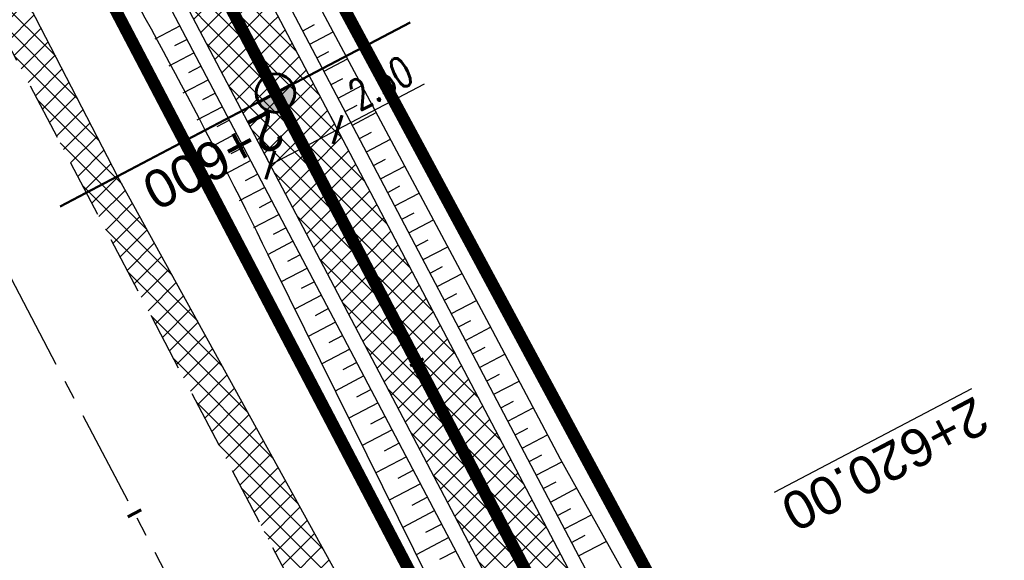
# Model space of a CAD drawing. Header units: metres. Extents: x 7529682 to 7533711, y 5721195 to 5727842.
# Tile 54 of 232: x 7530920 to 7530952, y 5725488 to 5725505. Entities that reach past the tile are written whole.
import ezdxf

# ---------------------------------------------------------------- set-up
doc = ezdxf.new("R2010")
doc.units = ezdxf.units.M
doc.header["$PDMODE"] = 1
doc.header["$PDSIZE"] = 0.3
for name, pattern in [('817-dzialki-09-05-04$0$HIDDEN', [0.375, 0.25, -0.125]), ('ACAD_ISO05W100', [33, 24, -3, 0, -3, 0, -3]), ('CENTER', [50.800000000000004, 31.75, -6.35, 6.35, -6.35]), ('CENTER2', [28.575000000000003, 19.05, -3.175, 3.175, -3.175]), ('HIDDEN', [9.524999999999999, 6.35, -3.175])]:
    doc.linetypes.add(name, pattern=pattern)
for name, color, linetype in [('C-DROGI-SYTUACJA', 7, 'Continuous'), ('C-DROGI-SYTUACJA-ETYKIETY', 7, 'Continuous'), ('D-hatch-pobocza', 131, 'Continuous'), ('D-pobocza', 60, 'Continuous'), ('D-rowy', 160, 'Continuous'), ('D-skarpa', 2, 'Continuous'), ('D-skarpa-kreskowanie', 2, 'Continuous'), ('D-wymiary', 1, 'Continuous')]:
    doc.layers.add(name, color=color, linetype=linetype)
for name, color, linetype, lineweight, true_color in [('D-hatch-ciag-pieszo-rowerowy', 7, 'Continuous', 13, 0xff9f80), ('D-LR-etap-III', 7, '817-dzialki-09-05-04$0$HIDDEN', 50, 0x00008f), ('D-przekroje-pop', 7, 'Continuous', 50, 0x000099)]:
    doc.layers.add(name, color=color, linetype=linetype, lineweight=lineweight, true_color=true_color)
for name, color, linetype, lineweight in [('D-krawędzie', 3, 'Continuous', 30), ('D-obrzeża', 2, 'Continuous', 30), ('D-oś', 10, 'CENTER', 30), ('D-pas-drogowy', 7, 'ACAD_ISO05W100', 50)]:
    doc.layers.add(name, color=color, linetype=linetype, lineweight=lineweight)
doc.layers.add('poprzeczki', color=7, linetype='Continuous', true_color=0x0000c7)
doc.styles.add('DIMTEXT', font='simplex.shx', dxfattribs={"width": 0.7})
doc.styles.get("Standard").update_dxf_attribs({"font": 'arial.ttf'})
doc.dimstyles.new('500', dxfattribs={"dimtxt": 1, "dimasz": 0.6999999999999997, "dimexe": 0.2, "dimexo": 0.5, "dimgap": 0.2, "dimtad": 1, "dimrnd": 0.005, "dimzin": 0, "dimdsep": 46, "dimtxsty": 'DIMTEXT', "dimblk": 'ARCHTICK', "dimcen": 0, "dimclrd": 256, "dimclre": 256, "dimclrt": 2, "dimadec": 5, "dimazin": 0, "dimtfac": 1, "dimtofl": 0, "dimtmove": 0, "dimatfit": 3, "dimfxl": 1, "dimtolj": 1, "dimtzin": 0, "dimlwd": -1, "dimlwe": -1, "dimarcsym": 0})
pattern_1 = [(45, (0, 0), (-0.3367596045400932, 0.3367596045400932), []), (135, (0, 0), (-0.3367596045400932, -0.3367596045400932), [])]

# ---------------------------------------------------------------- blocks, each defined once
blk = doc.blocks.new('AeccTickLine')
at = {"color": 0, "linetype": 'ByBlock', "lineweight": -2}
blk.add_line((0, 1), (-3.673819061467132e-16, -1), dxfattribs=at)
blk = doc.blocks.new('_ArchTick')
at = {"color": 0, "linetype": 'ByBlock', "const_width": 0.15}
blk.add_lwpolyline([(-0.5, -0.5), (0.5, 0.5)], dxfattribs=at)
blk = doc.blocks.new('*D102')
at = {"layer": 'D-wymiary', "linetype": 'ByBlock', "transparency": 16777216}
for p, q in [((7530930.323300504, 5725501.857617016), (7530933.1854474, 5725503.361797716)), ((7530930.090695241, 5725502.300217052), (7530930.2302584, 5725502.03465703)), ((7530928.110300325, 5725500.694590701), (7530930.323300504, 5725501.857617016)), ((7530927.877695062, 5725501.137190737), (7530928.01725822, 5725500.871630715))]:
    blk.add_line(p, q, dxfattribs=at)
at = {"layer": 'Defpoints', "color": 0, "linetype": 'ByBlock', "transparency": 16777216}
for p in [(7530930.323300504, 5725501.857617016), (7530930.323300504, 5725501.857617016), (7530928.110300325, 5725500.694590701)]:
    blk.add_point(p, dxfattribs=at)
at = {"layer": 'D-wymiary', "linetype": 'ByBlock', "transparency": 16777216, "xscale": 0.6999999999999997, "yscale": 0.6999999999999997, "zscale": 0.6999999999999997}
for p, rotation in [((7530930.323300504, 5725501.857617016), 27.72384778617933), ((7530928.110300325, 5725500.694590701), 207.7238477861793)]:
    blk.add_blockref('_ArchTick', p, dxfattribs=dict(at, rotation=rotation))
at = {"layer": 'D-wymiary', "color": 2, "linetype": 'ByBlock', "transparency": 16777216, "insert": (7530931.73854661, 5725503.392171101), "char_height": 1, "attachment_point": 5, "rotation": 27.723847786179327, "style": 'DIMTEXT'}
blk.add_mtext('\\A1;2.50', dxfattribs=at)
blk = doc.blocks.new('kilometraz')
at = {"linetype": 'ByBlock', "lineweight": -2}
blk.add_hatch(color=0, dxfattribs=at).paths.add_polyline_path([(0, -0.28125, 0.4142135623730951), (0.28125, 0, 0.4142135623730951), (0, 0.28125)])
at = {"color": 0, "linetype": 'ByBlock', "lineweight": -2}
blk.add_line((0, 0.28125), (0, -0.28125), dxfattribs=at)
blk.add_circle((0, 0), 0.28125, dxfattribs=at)

msp = doc.modelspace()

# ---------------------------------------------------------------- hatches: boundary and pattern name
at = {"layer": 'D-hatch-ciag-pieszo-rowerowy'}
h = msp.add_hatch(dxfattribs=at)
h.set_pattern_fill('ANSI37', color=256, scale=0.15, style=0)
h.set_pattern_definition(pattern_1)
h.paths.add_polyline_path([(7530908.012238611, 5725550.563735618), (7530907.842509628, 5725555.505895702, 0.1127731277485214), (7530906.702021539, 5725559.811690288), (7530903.597432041, 5725565.724084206, -0.1193449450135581), (7530903.024418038, 5725568.006637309), (7530902.989962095, 5725572.112457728), (7530902.830833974, 5725572.036394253), (7530899.665489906, 5725570.52335516), (7530904.400482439, 5725561.506014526, -0.1127731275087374), (7530906.681458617, 5725552.894425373), (7530906.772838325, 5725550.233635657, 0.1134663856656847), (7530910.232589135, 5725537.243580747), (7530924.3855969, 5725510.468891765), (7530927.177183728, 5725505.157075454), (7530928.436251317, 5725505.448283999), (7530925.491402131, 5725511.051727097), (7530911.471989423, 5725537.573680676, -0.1134663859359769)])
h.paths.add_polyline_path([(7530906.772838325, 5725550.233635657), (7530906.681458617, 5725552.894425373, 0.112773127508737), (7530904.400482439, 5725561.506014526), (7530899.665489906, 5725570.52335516), (7530898.536909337, 5725569.983891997), (7530903.161020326, 5725561.177714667, -0.1127731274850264), (7530905.441996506, 5725552.566125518), (7530905.533438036, 5725549.903535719, 0.1134663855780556), (7530908.993188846, 5725536.913480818), (7530923.27979167, 5725509.886056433), (7530925.918116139, 5725504.865866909), (7530927.177183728, 5725505.157075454), (7530924.3855969, 5725510.468891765), (7530910.232589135, 5725537.243580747, -0.1134663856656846)])
h = msp.add_hatch(dxfattribs=at)
h.set_pattern_fill('ANSI37', color=256, scale=0.15, style=0)
h.set_pattern_definition(pattern_1)
h.paths.add_polyline_path([(7530928.436251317, 5725505.448283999), (7530927.177183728, 5725505.157075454), (7530956.378346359, 5725449.593261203), (7530965.548938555, 5725432.200093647), (7530966.879462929, 5725432.356719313), (7530957.484457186, 5725450.175515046)])
h.paths.add_polyline_path([(7530927.177183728, 5725505.157075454), (7530925.918116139, 5725504.865866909), (7530955.272235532, 5725449.011007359), (7530964.218414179, 5725432.043467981), (7530965.548938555, 5725432.200093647), (7530956.378346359, 5725449.593261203)])
at = {"layer": 'D-hatch-pobocza'}
h = msp.add_hatch(dxfattribs=at)
h.set_pattern_fill('ANSI37', color=256, scale=0.15, style=0)
h.set_pattern_definition(pattern_1)
h.paths.add_polyline_path([(7531057.009999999, 5725246.72), (7531044.19, 5725271.11), (7531030.969999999, 5725296.42), (7531019.37, 5725318.31), (7531007.54, 5725340.71), (7530994.469999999, 5725365.47), (7530982.58, 5725387.65), (7530971.809999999, 5725408.22), (7530959.96, 5725430.76), (7530944.54, 5725460.14), (7530935.92, 5725477.07), (7530923.099999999, 5725500.31), (7530908, 5725529.49), (7530889.658288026, 5725563.375066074), (7530889.585888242, 5725561.256865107), (7530918.171722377, 5725507.178125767), (7530950.162943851, 5725446.305402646), (7530993.419108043, 5725364.264712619), (7531022.766433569, 5725308.719304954), (7531053.80955549, 5725249.872416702), (7531081.165622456, 5725197.874670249), (7531103.902359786, 5725154.540603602), (7531128.123220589, 5725108.448161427), (7531149.321390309, 5725068.209396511), (7531151.44, 5725067.36), (7531152.004139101, 5725067.286014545), (7531141.2, 5725086.69), (7531129.87, 5725108.78), (7531118.46, 5725130.11), (7531107.389999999, 5725151.39), (7531095.36, 5725174.01), (7531083.61, 5725196.49), (7531071.559999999, 5725218.8)])

# ---------------------------------------------------------------- linework, layer by layer
at = {"layer": 'C-DROGI-SYTUACJA', "color": 10, "linetype": 'CENTER2', "lineweight": 35, "ltscale": 0.2}
msp.add_lwpolyline([(7530894.635661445, 5725580.10218264), (7530904.400482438, 5725561.506014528, -0.1127731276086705), (7530906.681458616, 5725552.894425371), (7530906.772838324, 5725550.233635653, 0.1134663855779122), (7530910.232589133, 5725537.243580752), (7530924.3855969, 5725510.468891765), (7530956.378346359, 5725449.593261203), (7530999.632559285, 5725367.556271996), (7531020.529814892, 5725328.004235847, 0.004066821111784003), (7531022.844591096, 5725323.708047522), (7531022.844591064, 5725323.708047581), (7531032.807949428, 5725305.571049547, -0.004228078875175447), (7531035.213067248, 5725301.103738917), (7531059.943841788, 5725254.222853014, -0.00440054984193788)], format="xyb", dxfattribs=at)
at = {"layer": 'D-krawędzie', "linetype": 'HIDDEN', "ltscale": 0.3, "flags": 128}
msp.add_lwpolyline([(7530572.009999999, 5726166.06), (7530620.380949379, 5726072.761487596), (7530641.555222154, 5726032.007915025), (7530660.960861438, 5725995.070069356), (7530689.128213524, 5725941.540167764), (7530707.335918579, 5725907.031820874), (7530725.255781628, 5725873.092686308), (7530743.969545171, 5725837.653904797), (7530770.526708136, 5725787.119408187), (7530787.864146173, 5725754.266918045), (7530809.897571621, 5725712.541613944), (7530824.739035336, 5725684.389287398), (7530840.856259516, 5725653.693092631), (7530860.675070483, 5725616.154465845), (7530865.283000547, 5725607.394015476), (7530878.050274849, 5725583.079962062), (7530918.171722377, 5725507.178125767), (7530950.162943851, 5725446.305402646), (7530993.419108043, 5725364.264712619), (7531022.766433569, 5725308.719304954), (7531053.80955549, 5725249.872416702), (7531081.165622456, 5725197.874670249), (7531103.902359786, 5725154.540603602), (7531128.123220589, 5725108.448161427), (7531149.3, 5725068.249999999), (7531167.380094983, 5725033.766927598), (7531197.164745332, 5724976.987689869), (7531228.151004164, 5724918.034426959), (7531253.152837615, 5724870.491119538), (7531286.7961686, 5724806.653565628), (7531306.739858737, 5724768.664832), (7531335.094443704, 5724714.652299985), (7531357.3191504, 5724672.438740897), (7531373.644908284, 5724641.454376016), (7531392.161870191, 5724605.998675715), (7531418.480331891, 5724555.852756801), (7531439.726902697, 5724515.582472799), (7531468.399107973, 5724461.077223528), (7531491.782023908, 5724416.527754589), (7531531.990296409, 5724339.832565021), (7531557.226635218, 5724291.658956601), (7531569.851546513, 5724267.577443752), (7531591.375556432, 5724226.547822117), (7531610.003879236, 5724191.103071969), (7531616.882991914, 5724177.998849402), (7531629.984986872, 5724153.025496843), (7531641.006768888, 5724132.021778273), (7531664.906257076, 5724087.616922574), (7531677.64401952, 5724064.785715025), (7531683.112433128, 5724054.988140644), (7531686.752875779, 5724048.180044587), (7531695.447538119, 5724031.696667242), (7531703.748818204, 5724015.917210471), (7531709.214143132, 5724005.513965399), (7531719.388607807, 5723986.14687362), (7531726.295217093, 5723973.000144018), (7531732.740794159, 5723960.735633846), (7531735.13, 5723956.19)], dxfattribs=at)
at = {"layer": 'D-LR-etap-III', "ltscale": 10, "flags": 128}
msp.add_lwpolyline([(7531750.474471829, 5723895.103125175, 0.4, 0.4, 0), (7531750.505, 5723895.13, 0.4, 0.4, 0), (7531682.71, 5724022.92, 0.4, 0.4, 0), (7531619.177023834, 5724147.203692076, 0.4, 0.4, 0), (7531592.308960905, 5724198.48863389, 0.4, 0.4, 0), (7531553.263875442, 5724272.918564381, 0.4, 0.4, 0), (7531504.019999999, 5724366.79, 0.4, 0.4, 0), (7531482.09, 5724407.62, 0.4, 0.4, 0), (7531412.350402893, 5724541.182759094, 0.4, 0.4, 0), (7531388.463669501, 5724586.929768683, 0.4, 0.4, 0), (7531345.12, 5724669.94, 0.4, 0.4, 0), (7531127.66, 5725081.67, 0.4, 0.4, 0), (7531059.253139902, 5725211.040795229, 0.4, 0.4, 0), (7531008.007244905, 5725307.953830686, 0.4, 0.4, 0), (7530964.181635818, 5725390.835555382, 0.4, 0.4, 0), (7530914.557354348, 5725484.683561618, 0.4, 0.4, 0), (7530865.243241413, 5725577.493975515, 0.4, 0.4, 0), (7530840.085257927, 5725624.058651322, 0.4, 0.4, 0), (7530802.559525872, 5725694.924584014, 0.4, 0.4, 0), (7530755.54, 5725787.51, 0.4, 0.4, 0), (7530708.717810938, 5725876.303221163, 0.4, 0.4, 0), (7530695.12, 5725902.09, 0.4, 0.4, 0), (7530642.91397006, 5726001.07839487, 0.4, 0.4, 0), (7530634.934723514, 5726016.146615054, 0.4, 0.4, 0), (7530610.820000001, 5726061.929999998, 0.4, 0.4, 0), (7530610.820000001, 5726061.929999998, 0.4, 0.4, 0), (7530607.21, 5726063.51, 0.4, 0.4, 0), (7530597.42, 5726080.68, 0.4, 0.4, 0), (7530591.16, 5726088.44, 0.4, 0.4, 0), (7530581.28, 5726107.21, 0.4, 0.4, 0), (7530571.29, 5726130.56, 0.4, 0.4, 0), (7530549.554994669, 5726171.527317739, 0.4, 0.4, 0), (7530531.014309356, 5726206.473807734, 0.4, 0.4, 0), (7530516.461208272, 5726236.016618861, 0.4, 0.4, 0), (7530500.798929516, 5726266.141265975, 0.4, 0.4, 0), (7530491.349999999, 5726283.94, 0.4, 0.4, 0), (7530482.4, 5726303.41, 0.4, 0.4, 0), (7530482.4, 5726303.41, 0.4, 0.4, 0), (7530450.41, 5726357.28, 0.4, 0.4, 0), (7530397.759396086, 5726458.499907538, 0.4, 0.4, 0), (7530334.707815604, 5726583.664702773, 0.4, 0.4, 0), (7530303.939274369, 5726645.167943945, 0.4, 0.4, 0), (7530300.509779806, 5726651.777515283, 0.4, 0.4, 0), (7530289.213532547, 5726671.966724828, 0.4, 0.4, 0), (7530281.54, 5726685.57, 0.4, 0.4, 0), (7530261.37085633, 5726724.163374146, 0.4, 0.4, 0), (7530254.03, 5726738.21, 0.4, 0.4, 0), (7530197.219999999, 5726845.06, 0.4, 0.4, 0), (7530194.71, 5726849.15, 0.4, 0.4, 0), (7530195.92, 5726850.75, 0.4, 0.4, 0), (7530170.546669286, 5726892.961489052, 0.4, 0.4, 0), (7530143.174718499, 5726945.065838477, 0.4, 0.4, 0), (7530105.059999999, 5727018.32, 0.4, 0.4, 0), (7530100.059999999, 5727027.16, 0.4, 0.4, 0), (7530062.318670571, 5727099.625398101, 0.4, 0.4, 0), (7530015.378537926, 5727189.420463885, 0.4, 0.4, 0), (7529983.207960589, 5727250.206596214, 0.4, 0.4, 0), (7529953.284293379, 5727306.74720398, 0.4, 0.4, 0), (7529900.67053443, 5727406.15903814, 0.4, 0.4, 0), (7529890.630239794, 5727425.131178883, 0.4, 0.4, 0), (7529875.155383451, 5727454.426350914, 0.4, 0.4, 0), (7529857.560096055, 5727487.787346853, 0.4, 0.4, 0), (7529835.194401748, 5727530.19312405, 0.4, 0.4, 0), (7529811.740544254, 5727574.662079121, 0.4, 0.4, 0), (7529792.101859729, 5727611.922638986, 0.4, 0.4, 0), (7529768.066117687, 5727657.469613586, 0.4, 0.4, 0), (7529755.210566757, 5727682.131373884, 0.4, 0.4, 0), (7529753.309999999, 5727681.13, 0.4, 0.4, 0), (7529739.21, 5727707.77, 0.4, 0.4, 0), (7529735.394745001, 5727711.251990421, 0.4, 0.4, 0), (7529725.42, 5727730.2, 0.4, 0.4, 0), (7529723.55, 5727729.88, 0.4, 0.4, 0), (7529695.566668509, 5727782.932080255, 0.4, 0.4, 0), (7529717.67971874, 5727794.024357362, 0.4, 0.4, 0), (7529736.274870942, 5727758.647400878, 0.4, 0.4, 0), (7529736.274870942, 5727758.647400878, 0.4, 0.4, 0), (7529744.511003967, 5727750.406106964, 0.4, 0.4, 0), (7529744.511003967, 5727750.406106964, 0.4, 0.4, 0), (7529750.282568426, 5727738.549848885, 0.4, 0.4, 0), (7529777.108510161, 5727687.569424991, 0.4, 0.4, 0), (7529796.51537536, 5727651.329932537, 0.4, 0.4, 0), (7529814.937945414, 5727616.793170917, 0.4, 0.4, 0), (7529839.006722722, 5727572.303976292, 0.4, 0.4, 0), (7529860.617626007, 5727532.509108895, 0.4, 0.4, 0), (7529882.348967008, 5727491.504261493, 0.4, 0.4, 0), (7529904.865139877, 5727449.096370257, 0.4, 0.4, 0), (7529920.747384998, 5727418.884773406, 0.4, 0.4, 0), (7529946.676504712, 5727368.547487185, 0.4, 0.4, 0), (7529972.024701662, 5727320.573310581, 0.4, 0.4, 0), (7529987.740014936, 5727290.153392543, 0.4, 0.4, 0), (7529996.497385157, 5727273.661630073, 0.4, 0.4, 0), (7530017.541471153, 5727234.202689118, 0.4, 0.4, 0), (7530033.053657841, 5727204.864166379, 0.4, 0.4, 0), (7530051.622983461, 5727170.222745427, 0.4, 0.4, 0), (7530069.276612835, 5727137.015751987, 0.4, 0.4, 0), (7530089.385386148, 5727097.533639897, 0.4, 0.4, 0), (7530109.712512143, 5727060.746615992, 0.4, 0.4, 0), (7530136.769722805, 5727011.640131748, 0.4, 0.4, 0), (7530162.446686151, 5726962.743777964, 0.4, 0.4, 0), (7530187.674104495, 5726916.992101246, 0.4, 0.4, 0), (7530207.820739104, 5726879.335323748, 0.4, 0.4, 0), (7530230.625609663, 5726834.518686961, 0.4, 0.4, 0), (7530262.288093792, 5726776.61832811, 0.4, 0.4, 0), (7530277.509672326, 5726760.213143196, 0.4, 0.4, 0), (7530286.036865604, 5726744.106684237, 0.4, 0.4, 0), (7530288.097472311, 5726735.884066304, 0.4, 0.4, 0), (7530290.393870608, 5726725.046963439, 0.4, 0.4, 0), (7530296.17664807, 5726713.582980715, 0.4, 0.4, 0), (7530302.726195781, 5726701.18226779, 0.4, 0.4, 0), (7530325.685047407, 5726657.466383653, 0.4, 0.4, 0), (7530343.243978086, 5726623.648592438, 0.4, 0.4, 0), (7530360.229820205, 5726591.746871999, 0.4, 0.4, 0), (7530383.20855044, 5726548.059469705, 0.4, 0.4, 0), (7530406.017875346, 5726503.605514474, 0.4, 0.4, 0), (7530427.464919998, 5726462.620289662, 0.4, 0.4, 0), (7530447.9278544, 5726424.388014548, 0.4, 0.4, 0), (7530471.126878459, 5726379.920667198, 0.4, 0.4, 0), (7530490.501003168, 5726343.033350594, 0.4, 0.4, 0), (7530509.499458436, 5726306.733076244, 0.4, 0.4, 0), (7530529.890269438, 5726267.244072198, 0.4, 0.4, 0), (7530543.852446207, 5726238.990319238, 0.4, 0.4, 0), (7530554.808897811, 5726218.943990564, 0.4, 0.4, 0), (7530559.027108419, 5726212.223286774, 0.4, 0.4, 0), (7530563.060988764, 5726206.409670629, 0.4, 0.4, 0), (7530566.93354971, 5726200.463543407, 0.4, 0.4, 0), (7530569.771022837, 5726194.901501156, 0.4, 0.4, 0), (7530571.47319415, 5726191.282350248, 0.4, 0.4, 0), (7530572.839142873, 5726188.024533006, 0.4, 0.4, 0), (7530575.295071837, 5726182.034664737, 0.4, 0.4, 0), (7530579.736851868, 5726173.306070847, 0.4, 0.4, 0), (7530583.3, 5726167.41, 0.4, 0.4, 0), (7530593.4, 5726163.33, 0.4, 0.4, 0), (7530598.618375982, 5726155.264489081, 0.4, 0.4, 0), (7530608.258304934, 5726140.497132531, 0.4, 0.4, 0), (7530603.269999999, 5726136.83, 0.4, 0.4, 0), (7530606.53, 5726131.84, 0.4, 0.4, 0), (7530604.239057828, 5726124.21679044, 0.4, 0.4, 0), (7530605.847136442, 5726121.630127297, 0.4, 0.4, 0), (7530608.971611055, 5726116.164124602, 0.4, 0.4, 0), (7530618.114293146, 5726097.791111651, 0.4, 0.4, 0), (7530651.213125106, 5726034.959524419, 0.4, 0.4, 0), (7530670.243741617, 5725998.61095082, 0.4, 0.4, 0), (7530698.075474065, 5725945.952624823, 0.4, 0.4, 0), (7530716.505955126, 5725911.3051464, 0.4, 0.4, 0), (7530735.223454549, 5725875.667401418, 0.4, 0.4, 0), (7530752.504235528, 5725842.154920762, 0.4, 0.4, 0), (7530778.310652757, 5725793.501254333, 0.4, 0.4, 0), (7530797.499961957, 5725756.381811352, 0.4, 0.4, 0), (7530812.518974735, 5725728.28874362, 0.4, 0.4, 0), (7530820.039295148, 5725713.160404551, 0.4, 0.4, 0), (7530822.422446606, 5725710.193574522, 0.4, 0.4, 0), (7530833.154893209, 5725688.800634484, 0.4, 0.4, 0), (7530849.629354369, 5725656.158601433, 0.4, 0.4, 0), (7530867.98290276, 5725621.963939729, 0.4, 0.4, 0), (7530872.629809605, 5725612.88760475, 0.4, 0.4, 0), (7530880.354488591, 5725597.594500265, 0.4, 0.4, 0), (7530883.839446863, 5725593.389159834, 0.4, 0.4, 0), (7530891.782113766, 5725587.763349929, 0.4, 0.4, 0), (7530895.038670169, 5725584.280746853, 0.4, 0.4, 0), (7530897.033644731, 5725580.941110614, 0.4, 0.4, 0), (7530900.951646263, 5725579.945856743, 0.4, 0.4, 0), (7530904.80970798, 5725571.977328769, 0.4, 0.4, 0), (7530903.682362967, 5725568.566434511, 0.4, 0.4, 0), (7530908.900614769, 5725558.844845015, 0.4, 0.4, 0), (7530910.252030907, 5725545.671606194, 0.4, 0.4, 0), (7530912.872986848, 5725538.645543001, 0.4, 0.4, 0), (7530945.278171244, 5725478.464284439, 0.4, 0.4, 0), (7530959.692318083, 5725450.24628822, 0.4, 0.4, 0), (7531002.82670893, 5725368.192370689, 0.4, 0.4, 0), (7531044.703532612, 5725290.314293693, 0.4, 0.4, 0), (7531064.098839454, 5725253.212562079, 0.4, 0.4, 0), (7531083.010253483, 5725216.677517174, 0.4, 0.4, 0), (7531113.013137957, 5725158.465613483, 0.4, 0.4, 0), (7531137.364304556, 5725113.07076138, 0.4, 0.4, 0), (7531150.830830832, 5725086.711759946, 0.4, 0.4, 0), (7531159.745663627, 5725076.640848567, 0.4, 0.4, 0), (7531166.309999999, 5725074.58, 0.4, 0.4, 0), (7531172.29, 5725062.58, 0.4, 0.4, 0), (7531170.589828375, 5725055.605912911, 0.4, 0.4, 0), (7531173.732823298, 5725044.080706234, 0.4, 0.4, 0), (7531215.342008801, 5724964.859648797, 0.4, 0.4, 0), (7531238.054496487, 5724921.684649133, 0.4, 0.4, 0), (7531262.389821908, 5724875.282876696, 0.4, 0.4, 0), (7531295.587160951, 5724811.265731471, 0.4, 0.4, 0), (7531348.487908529, 5724712.362812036, 0.4, 0.4, 0), (7531363.740817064, 5724682.68394264, 0.4, 0.4, 0), (7531366.986905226, 5724675.865317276, 0.4, 0.4, 0), (7531382.541261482, 5724646.110625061, 0.4, 0.4, 0), (7531401.299165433, 5724610.874551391, 0.4, 0.4, 0), (7531428.964837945, 5724558.862274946, 0.4, 0.4, 0), (7531449.111202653, 5724520.397801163, 0.4, 0.4, 0), (7531477.292992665, 5724465.831467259, 0.4, 0.4, 0), (7531500.996290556, 5724421.112506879, 0.4, 0.4, 0), (7531512.121834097, 5724400.549045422, 0.4, 0.4, 0), (7531513.78163794, 5724396.757451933, 0.4, 0.4, 0), (7531526.32, 5724379.39, 0.4, 0.4, 0), (7531566.783642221, 5724302.73628205, 0.4, 0.4, 0), (7531578.579156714, 5724282.774819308, 0.4, 0.4, 0), (7531584.232619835, 5724273.111246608, 0.4, 0.4, 0), (7531590.109283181, 5724263.508189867, 0.4, 0.4, 0), (7531593.027899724, 5724258.771479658, 0.4, 0.4, 0), (7531595.711841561, 5724254.226824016, 0.4, 0.4, 0), (7531601.659976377, 5724243.898197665, 0.4, 0.4, 0), (7531606.097733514, 5724235.986407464, 0.4, 0.4, 0), (7531609.382207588, 5724230.799061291, 0.4, 0.4, 0), (7531611.580260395, 5724227.671180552, 0.4, 0.4, 0), (7531612.707802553, 5724225.86410867, 0.4, 0.4, 0), (7531618.665224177, 5724214.480919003, 0.4, 0.4, 0), (7531619.885522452, 5724212.333950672, 0.4, 0.4, 0), (7531620.931818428, 5724210.787064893, 0.4, 0.4, 0), (7531623.518605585, 5724207.111542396, 0.4, 0.4, 0), (7531626.143926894, 5724203.61306897, 0.4, 0.4, 0), (7531632.022984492, 5724196.485954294, 0.4, 0.4, 0), (7531653.949089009, 5724152.617641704, 0.4, 0.4, 0), (7531656.750690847, 5724143.103797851, 0.4, 0.4, 0), (7531659.61440691, 5724133.254504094, 0.4, 0.4, 0), (7531661.627147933, 5724128.646047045, 0.4, 0.4, 0.01093811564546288), (7531674.314987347, 5724101.43546424, 0.4, 0.4, 0), (7531685.137626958, 5724081.408252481, 0.4, 0.4, 0), (7531692.159945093, 5724066.277333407, 0.4, 0.4, 0), (7531699.662164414, 5724051.388120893, 0.4, 0.4, 0), (7531704.480624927, 5724040.808561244, 0.4, 0.4, 0), (7531704.480624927, 5724040.808561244, 0.4, 0.4, 0), (7531704.401251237, 5724037.368913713, 0.4, 0.4, 0), (7531720.383609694, 5724003.441317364, 0.4, 0.4, 0), (7531728.79890528, 5723986.206298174, 0.4, 0.4, 0), (7531733.237926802, 5723977.192631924, 0.4, 0.4, 0), (7531736.750027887, 5723969.505210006, 0.4, 0.4, 0), (7531737.336143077, 5723968.518916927, 0.4, 0.4, 0), (7531738.285051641, 5723967.699360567, 0.4, 0.4, 0), (7531742.180915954, 5723962.346428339, 0.4, 0.4, 0), (7531744.286141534, 5723958.615526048, 0.4, 0.4, 0), (7531755.393260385, 5723944.192617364, 0.4, 0.4, 0), (7531758.69, 5723936.76, 0.4, 0.4, 0), (7531780.08, 5723929.25, 0.4, 0.4, 0), (7531792.611989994, 5723906.337708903, 0.4, 0.4, 0), (7531792.611989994, 5723906.337708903, 0.4, 0.4, 0), (7531756.962094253, 5723883.055323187, 0.4, 0.4, 0), (7531750.46, 5723895.130000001, 0.4, 0.4, 0), (7531750.46, 5723895.130000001, 0, 0, 0)], format="xyseb", dxfattribs=at)
at = {"layer": 'D-obrzeża'}
for points in [[(7531061.054571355, 5725254.796351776), (7531036.313724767, 5725301.696330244, 0.00422807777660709), (7531033.908607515, 5725306.163639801), (7531023.945058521, 5725324.300984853, -0.004066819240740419), (7531021.630283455, 5725328.597171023), (7531000.738279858, 5725368.139266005), (7530957.484457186, 5725450.175515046), (7530925.491402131, 5725511.051727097), (7530911.471989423, 5725537.573680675, -0.1134663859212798), (7530908.012238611, 5725550.563735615), (7530907.842509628, 5725555.505895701, 0.1127731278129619), (7530906.702021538, 5725559.81169029), (7530903.597432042, 5725565.724084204, -0.1193449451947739), (7530903.024418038, 5725568.006637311), (7530902.989962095, 5725572.112457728)], [(7530898.536909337, 5725569.983891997), (7530903.161020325, 5725561.177714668, -0.1127731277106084), (7530905.441996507, 5725552.566125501), (7530905.533438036, 5725549.903535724, 0.1134663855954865), (7530908.993188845, 5725536.913480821), (7530923.27979167, 5725509.886056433), (7530955.272235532, 5725449.011007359), (7530998.526838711, 5725366.973277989), (7531019.429347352, 5725327.411298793, 0.004066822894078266), (7531021.744124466, 5725323.115108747), (7531031.707290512, 5725304.978460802, -0.004228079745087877), (7531034.112408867, 5725300.511149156), (7531058.833112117, 5725253.649354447, -0.004400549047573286)]]:
    msp.add_lwpolyline(points, format="xyb", dxfattribs=at)
at = {"layer": 'D-oś', "ltscale": 0.1}
msp.add_lwpolyline([(7531488.682972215, 5724414.901138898), (7531465.30154836, 5724459.447768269), (7531436.630334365, 5724513.951133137), (7531415.382990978, 5724554.222881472), (7531389.061122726, 5724604.375291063), (7531370.54547166, 5724639.828481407), (7531354.22214964, 5724670.808223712), (7531331.99647235, 5724713.023626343), (7531303.640952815, 5724767.037938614), (7531283.698553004, 5724805.024214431), (7531250.055061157, 5724868.862076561), (7531225.052886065, 5724916.406033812), (7531194.065303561, 5724975.361817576), (7531164.280332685, 5725032.141666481), (7531146.201824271, 5725066.621712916), (7531125.025790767, 5725106.818458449), (7531100.803065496, 5725152.914450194), (7531078.067230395, 5725196.24679728), (7531050.712974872, 5725248.241100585), (7531019.671816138, 5725307.084268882), (7530990.323090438, 5725362.632329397), (7530947.065833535, 5725444.675091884), (7530915.075467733, 5725505.546186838), (7530874.953735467, 5725581.448561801)], dxfattribs=at)
at = {"layer": 'D-pas-drogowy', "ltscale": 0.2, "flags": 128}
msp.add_lwpolyline([(7531633.018560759, 5724182.834272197, 0.4, 0.4, 0), (7531617.558899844, 5724211.608162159, 0.4, 0.4, 0), (7531566.783642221, 5724302.73628205, 0.4, 0.4, 0), (7531538.419082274, 5724356.469679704, 0.4, 0.4, 0), (7531526.32, 5724379.39, 0.4, 0.4, 0), (7531516.102085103, 5724393.607319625, 0.4, 0.4, 0.001485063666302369), (7531513.78037409, 5724396.837773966, 0.4, 0.4, 0), (7531501.87, 5724413.41, 0.4, 0.4, 0), (7531474.926107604, 5724464.507896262, 0.4, 0.4, 0), (7531446.200436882, 5724518.992313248, 0.4, 0.4, 0), (7531424.962185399, 5724559.262257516, 0.4, 0.4, 0), (7531398.444460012, 5724609.565801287, 0.4, 0.4, 0), (7531379.647455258, 5724645.216004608, 0.4, 0.4, 0), (7531365.23, 5724672.56, 0.4, 0.4, 0), (7531341.305752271, 5724717.915356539, 0.4, 0.4, 0), (7531312.899996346, 5724771.788898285, 0.4, 0.4, 0), (7531292.590923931, 5724810.306502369, 0.4, 0.4, 0), (7531259.391619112, 5724873.271351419, 0.4, 0.4, 0), (7531233.740401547, 5724921.922582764, 0.4, 0.4, 0), (7531203.072738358, 5724980.092044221, 0.4, 0.4, 0), (7531173.471398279, 5725036.225177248, 0.4, 0.4, 0), (7531168.269999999, 5725046.09, 0.4, 0.4, 0), (7531172.29, 5725062.58, 0.4, 0.4, 0), (7531166.309999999, 5725074.58, 0.4, 0.4, 0), (7531150.32, 5725079.6, 0.4, 0.4, 0), (7531141.5, 5725096.43, 0.4, 0.4, 0), (7531109.311735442, 5725157.814415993, 0.4, 0.4, 0), (7531086.641300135, 5725201.047918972, 0.4, 0.4, 0), (7531059.198258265, 5725253.383662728, 0.4, 0.4, 0), (7531028.206828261, 5725312.48946212, 0.4, 0.4, 0), (7530999.104694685, 5725367.990143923, 0.4, 0.4, 0), (7530956.247527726, 5725449.724815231, 0.4, 0.4, 0), (7530924.397774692, 5725510.463768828, 0.4, 0.4, 0), (7530897.509999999, 5725561.74, 0.4, 0.4, 0), (7530894.46, 5725566.14, 0.4, 0.4, 0), (7530892.16, 5725570.49, 0.4, 0.4, 0), (7530869.362688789, 5725613.307018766, 0.4, 0.4, 0), (7530861.693971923, 5725627.704613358, 0.4, 0.4, 0), (7530852.74, 5725644.52, 0.4, 0.4, 0), (7530831.509999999, 5725684.2, 0.4, 0.4, 0), (7530811.13, 5725722.52, 0.4, 0.4, 0), (7530792.3476413, 5725757.940652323, 0.4, 0.4, 0), (7530768.03, 5725803.8, 0.4, 0.4, 0), (7530748.768542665, 5725840.178507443, 0.4, 0.4, 0), (7530727.7, 5725879.97, 0.4, 0.4, 0), (7530712.0981582, 5725909.54523909, 0.4, 0.4, 0), (7530693.644105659, 5725944.645156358, 0.4, 0.4, 0), (7530665.702224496, 5725997.538976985, 0.4, 0.4, 0), (7530641.759999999, 5726042.88, 0.4, 0.4, 0), (7530616.5, 5726091.48, 0.4, 0.4, 0), (7530604.628439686, 5726114.319880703, 0.4, 0.4, -0.007762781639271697), (7530602.5, 5726118.43, 0.4, 0.4, 0), (7530603.992037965, 5726123.394821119, 0.4, 0.4, 0), (7530606.53, 5726131.84, 0.4, 0.4, 0), (7530603.269999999, 5726136.83, 0.4, 0.4, 0), (7530593.775620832, 5726151.368713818, 0.4, 0.4, 0), (7530590.202637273, 5726156.84001263, 0.4, 0.4, 0), (7530583.3, 5726167.41, 0.4, 0.4, 0), (7530580.578343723, 5726170.427567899, 0.4, 0.4, 0), (7530575.849999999, 5726175.67, 0.4, 0.4, 0), (7530569.009999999, 5726186.66, 0.4, 0.4, 0), (7530562.555322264, 5726199.189409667, 0.4, 0.4, 0), (7530555.67, 5726211.39, 0.4, 0.4, 0), (7530548.29, 5726224.23, 0.4, 0.4, 0), (7530540.58, 5726237.71, 0.4, 0.4, 0), (7530532.679999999, 5726252.65, 0.4, 0.4, 0), (7530524.059999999, 5726269.35, 0.4, 0.4, 0), (7530502.82, 5726309.91, 0.4, 0.4, 0), (7530488.83, 5726336.63, 0.4, 0.4, 0), (7530466.03, 5726380.16, 0.4, 0.4, 0), (7530438.469999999, 5726432.77, 0.4, 0.4, 0), (7530424.53, 5726459.09, 0.4, 0.4, 0), (7530401.63, 5726502.97, 0.4, 0.4, 0), (7530383.38, 5726538.06, 0.4, 0.4, 0), (7530353.969999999, 5726593.52, 0.4, 0.4, 0), (7530338.469999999, 5726622.74, 0.4, 0.4, 0), (7530322.009999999, 5726653.88, 0.4, 0.4, 0), (7530297.54, 5726700.33, 0.4, 0.4, 0), (7530287.38, 5726719.6, 0.4, 0.4, 0), (7530285.94993921, 5726722.315508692, 0.4, 0.4, 0), (7530280.259999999, 5726733.12, 0.4, 0.4, 0), (7530266.73, 5726758.74, 0.4, 0.4, 0), (7530260.42, 5726770.47, 0.4, 0.4, 0), (7530253.25, 5726783.82, 0.4, 0.4, 0), (7530244.95, 5726799.33, 0.4, 0.4, 0), (7530239.389999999, 5726808.49, 0.4, 0.4, 0), (7530238.29, 5726807.9, 0.4, 0.4, 0), (7530218.11, 5726850.67, 0.4, 0.4, 0), (7530175.906646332, 5726928.168028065, 0.4, 0.4, 0), (7530096.679999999, 5727076.15, 0.4, 0.4, 0), (7530094.679999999, 5727079.89, 0.4, 0.4, 0), (7530064.59693469, 5727135.522637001, 0.4, 0.4, 0), (7530046.730970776, 5727168.8921561, 0.4, 0.4, 0), (7530025.803045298, 5727208.461374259, 0.4, 0.4, 0), (7530012.846501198, 5727232.979315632, 0.4, 0.4, 0), (7529994.15, 5727268.45, 0.4, 0.4, 0), (7529981.670868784, 5727291.93018666, 0.4, 0.4, 0), (7529949.889999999, 5727351.73, 0.4, 0.4, 0), (7529924.75, 5727399.03, 0.4, 0.4, 0), (7529915.515824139, 5727417.099754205, 0.4, 0.4, 0), (7529885.83, 5727475.19, 0.4, 0.4, 0), (7529862.559999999, 5727519.97, 0.4, 0.4, 0), (7529852.984923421, 5727538.191086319, 0.4, 0.4, 0), (7529836.513084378, 5727569.51130111, 0.4, 0.4, 0), (7529815.36890814, 5727609.140983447, 0.4, 0.4, 0), (7529792.795203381, 5727651.247499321, 0.4, 0.4, 0), (7529774.199114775, 5727685.858348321, 0.4, 0.4, 0), (7529746.966026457, 5727736.059440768, 0.4, 0.4, 0), (7529733.92, 5727757.62, 0.4, 0.4, 0), (7529708.607472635, 5727806.388536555, 0.4, 0.4, 0), (7529688.491967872, 5727796.344621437, 0.4, 0.4, 0), (7529723.55, 5727729.88, 0.4, 0.4, 0), (7529725.42, 5727730.2, 0.4, 0.4, 0), (7529735.38, 5727711.28, 0.4, 0.4, 0), (7529739.21, 5727707.77, 0.4, 0.4, 0), (7529753.309999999, 5727681.13, 0.4, 0.4, 0), (7529755.178396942, 5727682.114424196, 0.4, 0.4, 0), (7529792.101859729, 5727611.922638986, 0.4, 0.4, 0), (7529811.740544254, 5727574.662079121, 0.4, 0.4, 0), (7529835.194401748, 5727530.19312405, 0.4, 0.4, 0), (7529857.560096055, 5727487.787346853, 0.4, 0.4, 0), (7529875.155383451, 5727454.426350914, 0.4, 0.4, 0), (7529890.630239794, 5727425.131178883, 0.4, 0.4, 0), (7529900.67053443, 5727406.15903814, 0.4, 0.4, 0), (7529953.284293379, 5727306.74720398, 0.4, 0.4, 0), (7529983.207960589, 5727250.206596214, 0.4, 0.4, 0), (7530015.378537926, 5727189.420463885, 0.4, 0.4, 0), (7530062.318670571, 5727099.625398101, 0.4, 0.4, 0), (7530100.059999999, 5727027.16, 0.4, 0.4, 0), (7530105.059999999, 5727018.32, 0.4, 0.4, 0), (7530143.174718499, 5726945.065838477, 0.4, 0.4, 0), (7530170.546669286, 5726892.961489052, 0.4, 0.4, 0), (7530195.92, 5726850.75, 0.4, 0.4, 0), (7530194.71, 5726849.15, 0.4, 0.4, 0), (7530197.219999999, 5726845.06, 0.4, 0.4, 0), (7530254.03, 5726738.21, 0.4, 0.4, 0), (7530261.37085633, 5726724.163374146, 0.4, 0.4, 0), (7530281.54, 5726685.57, 0.4, 0.4, 0), (7530289.213532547, 5726671.966724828, 0.4, 0.4, 0), (7530300.509779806, 5726651.777515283, 0.4, 0.4, 0), (7530303.939274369, 5726645.167943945, 0.4, 0.4, 0), (7530334.707815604, 5726583.664702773, 0.4, 0.4, 0), (7530397.759396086, 5726458.499907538, 0.4, 0.4, 0), (7530450.41, 5726357.28, 0.4, 0.4, 0), (7530482.4, 5726303.41, 0.4, 0.4, 0), (7530483.687990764, 5726301.003383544, 0.4, 0.4, 0), (7530491.349999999, 5726283.94, 0.4, 0.4, 0), (7530512.67, 5726243.78, 0.4, 0.4, 0), (7530529.429999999, 5726209.46, 0.4, 0.4, 0), (7530571.29, 5726130.56, 0.4, 0.4, 0), (7530581.28, 5726107.21, 0.4, 0.4, 0), (7530591.16, 5726088.44, 0.4, 0.4, 0), (7530597.42, 5726080.68, 0.4, 0.4, 0), (7530607.21, 5726063.51, 0.4, 0.4, 0), (7530610.820000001, 5726061.929999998, 0.4, 0.4, 0), (7530634.934723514, 5726016.146615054, 0.4, 0.4, 0), (7530642.91397006, 5726001.07839487, 0.4, 0.4, 0), (7530695.12, 5725902.09, 0.4, 0.4, 0), (7530708.717810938, 5725876.303221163, 0.4, 0.4, 0), (7530755.54, 5725787.51, 0.4, 0.4, 0), (7530802.559525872, 5725694.924584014, 0.4, 0.4, 0), (7530840.085257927, 5725624.058651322, 0.4, 0.4, 0), (7530865.243241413, 5725577.493975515, 0.4, 0.4, 0), (7530914.557354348, 5725484.683561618, 0.4, 0.4, 0), (7530964.181635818, 5725390.835555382, 0.4, 0.4, 0), (7531008.007244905, 5725307.953830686, 0.4, 0.4, 0), (7531059.253139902, 5725211.040795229, 0.4, 0.4, 0), (7531127.66, 5725081.67, 0.4, 0.4, 0), (7531345.12, 5724669.94, 0.4, 0.4, 0), (7531388.463669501, 5724586.929768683, 0.4, 0.4, 0), (7531412.350402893, 5724541.182759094, 0.4, 0.4, 0), (7531482.09, 5724407.62, 0.4, 0.4, 0), (7531504.019999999, 5724366.79, 0.4, 0.4, 0), (7531519.374444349, 5724337.520497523, 0.4, 0.4, 0), (7531563.748815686, 5724252.931583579, 0.4, 0.4, 0), (7531602.175111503, 5724179.681224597, 0.4, 0.4, 0), (7531619.177023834, 5724147.203692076, 0.4, 0.4, 0), (7531625.038493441, 5724135.63500206, 0.4, 0.4, 0), (7531656.796442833, 5724073.31633882, 0.4, 0.4, 0), (7531675.12, 5724037.36, 0.4, 0.4, 0), (7531682.71, 5724022.92, 0.4, 0.4, 0), (7531705.565196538, 5723979.810545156, 0.4, 0.4, 0), (7531736.605941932, 5723921.261514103, 0.4, 0.4, 0), (7531750.46, 5723895.130000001, 0.4, 0.4, 0), (7531740.769999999, 5723886.56, 0.4, 0.4, 0), (7531732.86, 5723885, 0.4, 0.4, 0), (7531722.179999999, 5723887.77, 0.4, 0.4, 0), (7531729.87, 5723862.17, 0.4, 0.4, 0), (7531742.92, 5723861.93, 0.4, 0.4, 0), (7531763.71, 5723859.52, 0.4, 0.4, 0), (7531768.42, 5723854.12, 0.4, 0.4, 0), (7531787.42, 5723817.97, 0.4, 0.4, 0), (7531795.57, 5723809.82, 0.4, 0.4, 0), (7531816.346897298, 5723819.850397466, 0.4, 0.4, 0), (7531816.346897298, 5723819.850397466, 0.4, 0.4, 0), (7531805.059999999, 5723843.23, 0.4, 0.4, 0), (7531803.61, 5723886.23, 0.4, 0.4, 0), (7531803.61, 5723886.23, 0.4, 0.4, 0), (7531780.08, 5723929.25, 0.4, 0.4, 0), (7531758.69, 5723936.76, 0.4, 0.4, 0), (7531749.3590272, 5723946.412126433, 0.4, 0.4, 0), (7531742.71, 5723953.29, 0.4, 0.4, 0), (7531735.177368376, 5723967.877529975, 0.4, 0.4, 0), (7531722.37, 5723992.68, 0.4, 0.4, 0), (7531705.041669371, 5724030.885563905, 0.4, 0.4, 0), (7531699.469999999, 5724043.17, 0.4, 0.4, 0), (7531692.69, 5724058.11, 0.4, 0.4, 0), (7531679.672010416, 5724084.016803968, 0.4, 0.4, 0), (7531674.55, 5724094.21, 0.4, 0.4, 0), (7531666.633166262, 5724114.002855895, 0.4, 0.4, 0), (7531649, 5724153.82, 0.4, 0.4, 0), (7531641.49, 5724149.34, 0.4, 0.4, 0), (7531626.04, 5724179.34, 0.4, 0.4, 0), (7531633.03, 5724182.84, 0, 0, 0)], format="xyseb", dxfattribs=at)
at = {"layer": 'D-pobocza'}
for points in [[(7530898.085477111, 5725569.768106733), (7530902.718339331, 5725560.945263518, -0.1127731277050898), (7530904.942291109, 5725552.54896408), (7530905.03767792, 5725549.771495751, 0.1134663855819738), (7530908.49742873, 5725536.78144085), (7530922.837469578, 5725509.652922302), (7530954.829791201, 5725448.778105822), (7530998.084550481, 5725366.740080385), (7531018.989160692, 5725327.174123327, 0.004066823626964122), (7531021.303938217, 5725322.877932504), (7531031.267026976, 5725304.74142525, -0.004228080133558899), (7531033.672145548, 5725300.274113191), (7531058.388820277, 5725253.419954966, -0.004400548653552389)], [(7531158.230593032, 5725075.999457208, 0.06860366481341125), (7531155.843939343, 5725079.32943972), (7531152.679666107, 5725082.666348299, -0.07520123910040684), (7531147.548440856, 5725090.027901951), (7531137.930676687, 5725109.508145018, 0.008928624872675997), (7531133.017012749, 5725119.028381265), (7531111.671163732, 5725158.634392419), (7531088.932509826, 5725201.97211209), (7531075.530910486, 5725227.445546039, -0.004122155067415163), (7531073.263999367, 5725231.84202148), (7531063.921480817, 5725250.33371218, 0.004400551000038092), (7531061.498863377, 5725255.025750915), (7531036.753990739, 5725301.933361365, 0.00422807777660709), (7531034.348873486, 5725306.400670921), (7531024.385244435, 5725324.538161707, -0.004066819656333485), (7531022.070469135, 5725328.834348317), (7531001.180368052, 5725368.372842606), (7530957.926901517, 5725450.408416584), (7530925.933724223, 5725511.284861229), (7530911.967749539, 5725537.705720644, -0.1134663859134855), (7530908.507998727, 5725550.695775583), (7530908.342215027, 5725555.523057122, 0.1127731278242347), (7530907.144702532, 5725560.04414144), (7530903.026881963, 5725567.886137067)]]:
    msp.add_lwpolyline(points, format="xyb", dxfattribs=at)
msp.add_lwpolyline([(7531149.321390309, 5725068.209396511), (7531151.44, 5725067.36), (7531152.004139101, 5725067.286014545), (7531141.2, 5725086.69), (7531129.87, 5725108.78), (7531118.46, 5725130.11), (7531107.389999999, 5725151.39), (7531095.36, 5725174.01), (7531083.61, 5725196.49), (7531071.559999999, 5725218.8), (7531057.009999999, 5725246.72), (7531044.19, 5725271.11), (7531030.969999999, 5725296.42), (7531019.37, 5725318.31), (7531007.54, 5725340.71), (7530994.469999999, 5725365.47), (7530982.58, 5725387.65), (7530971.809999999, 5725408.22), (7530959.96, 5725430.76), (7530944.54, 5725460.14), (7530935.92, 5725477.07), (7530923.099999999, 5725500.31), (7530908, 5725529.49), (7530889.658288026, 5725563.375066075)], dxfattribs=at)
at = {"layer": 'D-przekroje-pop', "extrusion": (0.4652105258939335, -0.8852000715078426, 0), "elevation": -1564748.609705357}
msp.add_lwpolyline([(9329947.540894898, 0), (9329942.5408949, 0), (9329934.540894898, 0)], dxfattribs=at)
at = {"layer": 'D-rowy', "linetype": 'HIDDEN', "ltscale": 0.1, "const_width": 0.4, "flags": 128}
msp.add_lwpolyline([(7530946.217976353, 5725461.539419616), (7530920.68266899, 5725510.248202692)], dxfattribs=at)
at = {"layer": 'D-skarpa', "linetype": 'Continuous'}
msp.add_lwpolyline([(7530921.924856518, 5725509.168152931, -0.01933857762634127), (7530928.213133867, 5725497.373236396), (7530934.870653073, 5725483.926725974), (7530937.066909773, 5725479.4325123), (7530939.438359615, 5725475.030370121), (7530944.376761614, 5725466.328830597), (7530946.852348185, 5725461.981416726), (7530949.632125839, 5725457.793868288), (7530954.544724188, 5725448.629614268), (7530956.725618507, 5725444.573408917), (7530957.248467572, 5725443.600983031), (7530961.366980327, 5725435.715733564), (7530963.687376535, 5725431.286745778)], format="xyb", dxfattribs=at)
msp.add_lwpolyline([(7530928.24852308, 5725508.688716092), (7530935.309153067, 5725495.454057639), (7530937.642739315, 5725491.032016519), (7530940.087596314, 5725486.668452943), (7530947.104212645, 5725473.410663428), (7530949.376486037, 5725468.956399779), (7530951.490150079, 5725464.418780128), (7530958.584605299, 5725450.752744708), (7530960.702731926, 5725446.670352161), (7530961.204763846, 5725445.686950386), (7530962.988660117, 5725442.223191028), (7530967.546549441, 5725433.321504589)], dxfattribs=at)
at = {"layer": 'D-skarpa-kreskowanie', "linetype": 'Continuous'}
for p, q in [((7530925.142569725, 5725505.266790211, 107.8746382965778), (7530924.315800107, 5725504.83228739, 107.2519459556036)), ((7530929.180416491, 5725505.10707275, 107.9937516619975), (7530929.562686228, 5725505.307971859, 107.7058402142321)), ((7530929.413021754, 5725504.664472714, 107.9910567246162), (7530930.180310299, 5725505.067715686, 107.4131633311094)), ((7530925.375174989, 5725504.824190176, 107.8719433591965), (7530924.960411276, 5725504.606214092, 107.5595586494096)), ((7530925.607780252, 5725504.38159014, 107.8692484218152), (7530924.775495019, 5725503.944188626, 107.2424019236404)), ((7530929.645627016, 5725504.221872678, 107.9883617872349), (7530930.030645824, 5725504.424216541, 107.6983798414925)), ((7530929.878232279, 5725503.779272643, 107.9856668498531), (7530930.651018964, 5725504.185405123, 107.403632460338)), ((7530925.840385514, 5725503.938990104, 107.8665534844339), (7530925.422863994, 5725503.719564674, 107.5520916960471)), ((7530926.072990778, 5725503.496390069, 107.8638585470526), (7530925.23518993, 5725503.056089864, 107.2328578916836)), ((7530930.110837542, 5725503.336672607, 107.9829719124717), (7530930.49860542, 5725503.540461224, 107.6909194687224)), ((7530930.343442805, 5725502.894072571, 107.9802769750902), (7530931.12172763, 5725503.303094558, 107.3941015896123)), ((7530926.305596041, 5725503.053790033, 107.8611636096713), (7530925.885316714, 5725502.832915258, 107.5446247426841)), ((7530926.538201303, 5725502.611189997, 107.85846867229), (7530925.694884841, 5725502.167991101, 107.2233138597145)), ((7530930.576048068, 5725502.451472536, 107.9775820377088), (7530930.966565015, 5725502.656705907, 107.6834590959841)), ((7530926.770806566, 5725502.168589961, 107.8557737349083), (7530926.348010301, 5725501.946392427, 107.537339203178)), ((7530930.808653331, 5725502.0088725, 107.9748871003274), (7530931.592436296, 5725502.420783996, 107.3845707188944)), ((7530927.003411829, 5725501.725989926, 107.8530787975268), (7530926.157923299, 5725501.281649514, 107.2162880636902)), ((7530931.041258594, 5725501.566272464, 107.9721921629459), (7530931.434524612, 5725501.772950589, 107.6759987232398)), ((7530931.273863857, 5725501.123672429, 107.9694972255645), (7530932.063144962, 5725501.538473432, 107.3750398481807)), ((7530927.236017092, 5725501.28338989, 107.8503838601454), (7530926.813324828, 5725501.061247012, 107.5320276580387)), ((7530927.468622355, 5725500.840789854, 107.847688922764), (7530926.623341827, 5725500.396558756, 107.2110548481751)), ((7530931.50646912, 5725500.681072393, 107.9668022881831), (7530931.902484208, 5725500.889195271, 107.6685383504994)), ((7530931.739074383, 5725500.238472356, 107.9641073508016), (7530932.533853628, 5725500.656162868, 107.3655089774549)), ((7530927.701227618, 5725500.398189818, 107.8449939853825), (7530927.278639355, 5725500.176101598, 107.5267161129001)), ((7530927.933832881, 5725499.955589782, 107.8422990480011), (7530927.088760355, 5725499.511467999, 107.2058216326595)), ((7530931.971679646, 5725499.795872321, 107.9614124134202), (7530932.370443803, 5725500.005439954, 107.6610779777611)), ((7530932.204284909, 5725499.353272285, 107.9587174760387), (7530933.004562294, 5725499.773852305, 107.3559781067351)), ((7530928.166438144, 5725499.512989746, 107.8396041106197), (7530927.743953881, 5725499.290956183, 107.5214045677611)), ((7530928.399043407, 5725499.070389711, 107.8369091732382), (7530927.554178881, 5725498.626377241, 107.2005884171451)), ((7530932.436890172, 5725498.910672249, 107.9560225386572), (7530932.838403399, 5725499.121684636, 107.6536176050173)), ((7530932.669495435, 5725498.468072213, 107.9533276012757), (7530933.47527096, 5725498.891541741, 107.3464472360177)), ((7530928.63164867, 5725498.627789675, 107.8342142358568), (7530928.209268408, 5725498.405810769, 107.5160930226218)), ((7530932.902100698, 5725498.025472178, 107.9506326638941), (7530933.306362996, 5725498.237929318, 107.6461572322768)), ((7530928.864253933, 5725498.185189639, 107.8315192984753), (7530928.019597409, 5725497.741286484, 107.1953552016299)), ((7530933.134705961, 5725497.582872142, 107.9479377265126), (7530933.945979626, 5725498.009231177, 107.3369163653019)), ((7530929.096859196, 5725497.742589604, 107.8288243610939), (7530928.67367461, 5725497.520187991, 107.5100973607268)), ((7530929.329464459, 5725497.299989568, 107.8261294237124), (7530928.472407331, 5725496.849569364, 107.1806256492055)), ((7530933.367311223, 5725497.140272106, 107.9452427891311), (7530933.774322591, 5725497.354174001, 107.6386968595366)), ((7530933.599916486, 5725496.697672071, 107.9425478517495), (7530934.416688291, 5725497.126920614, 107.3273854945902)), ((7530929.562069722, 5725496.857389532, 107.8234344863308), (7530929.12819718, 5725496.629370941, 107.4966577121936)), ((7530929.794674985, 5725496.414789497, 107.8207395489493), (7530928.916241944, 5725495.953135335, 107.1591362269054)), ((7530933.83252175, 5725496.255072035, 107.939852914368), (7530934.242282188, 5725496.470418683, 107.6312364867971)), ((7530930.027280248, 5725495.972189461, 107.8180446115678), (7530929.582719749, 5725495.738553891, 107.4832180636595)), ((7530934.065127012, 5725495.812471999, 107.9371579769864), (7530934.887396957, 5725496.24461005, 107.3178546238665)), ((7530930.25988551, 5725495.529589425, 107.8153496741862), (7530929.360076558, 5725495.056701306, 107.137646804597)), ((7530934.297732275, 5725495.369871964, 107.9344630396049), (7530934.710241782, 5725495.586663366, 107.6237761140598)), ((7530934.530337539, 5725494.927271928, 107.9317681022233), (7530935.357690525, 5725495.362081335, 107.308636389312)), ((7530930.492490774, 5725495.08698939, 107.8126547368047), (7530930.037242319, 5725494.847736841, 107.4697784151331)), ((7530934.762942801, 5725494.484671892, 107.9290731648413), (7530935.176995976, 5725494.702274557, 107.6172236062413)), ((7530930.725096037, 5725494.644389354, 107.8099597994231), (7530929.803911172, 5725494.160267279, 107.1161573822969)), ((7530934.995548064, 5725494.042071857, 107.9263782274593), (7530935.824407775, 5725494.477673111, 107.3021117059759)), ((7530930.957701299, 5725494.201789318, 107.8072648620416), (7530930.491764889, 5725493.956919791, 107.4563387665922)), ((7530931.190306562, 5725493.759189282, 107.8045699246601), (7530930.247745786, 5725493.26383325, 107.0946679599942)), ((7530935.228153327, 5725493.599471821, 107.9236832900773), (7530935.642959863, 5725493.81747041, 107.6112663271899)), ((7530935.46075859, 5725493.156871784, 107.9209883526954), (7530936.291125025, 5725493.593264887, 107.2955870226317)), ((7530931.422911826, 5725493.316589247, 107.8018749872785), (7530930.946287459, 5725493.066102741, 107.4428991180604)), ((7530931.655517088, 5725492.87398921, 107.7991800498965), (7530930.6915804, 5725492.367399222, 107.0731785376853)), ((7530935.693363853, 5725492.714271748, 107.9182934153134), (7530936.108923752, 5725492.932666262, 107.6053090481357)), ((7530931.888122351, 5725492.431389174, 107.7964851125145), (7530931.400810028, 5725492.175285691, 107.4294594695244)), ((7530935.925969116, 5725492.271671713, 107.9155984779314), (7530936.757842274, 5725492.708856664, 107.2890623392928)), ((7530932.120727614, 5725491.988789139, 107.7937901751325), (7530931.135415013, 5725491.470965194, 107.0516891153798)), ((7530936.158574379, 5725491.829071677, 107.9129035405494), (7530936.574887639, 5725492.047862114, 107.5993517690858)), ((7530936.391179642, 5725491.386471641, 107.9102086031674), (7530937.224559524, 5725491.82444844, 107.2825376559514)), ((7530932.353332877, 5725491.546189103, 107.7910952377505), (7530931.855332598, 5725491.284468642, 107.4160198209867)), ((7530936.623784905, 5725490.943871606, 107.9075136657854), (7530937.040851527, 5725491.163057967, 107.5933944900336)), ((7530932.58593814, 5725491.103589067, 107.7884003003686), (7530931.579249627, 5725490.574531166, 107.030199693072)), ((7530936.856390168, 5725490.50127157, 107.9048187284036), (7530937.69359115, 5725490.94125652, 107.2742698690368)), ((7530932.818543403, 5725490.660989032, 107.7857053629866), (7530932.309855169, 5725490.393651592, 107.402580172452)), ((7530933.051148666, 5725490.218388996, 107.7830104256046), (7530932.023084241, 5725489.678097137, 107.0087102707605)), ((7530937.088995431, 5725490.058671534, 107.902123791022), (7530937.51353614, 5725490.281785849, 107.582375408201)), ((7530937.321600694, 5725489.616071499, 107.8994288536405), (7530938.182562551, 5725490.068543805, 107.2509841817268)), ((7530933.283753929, 5725489.77578896, 107.7803154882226), (7530932.764377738, 5725489.502834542, 107.3891405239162)), ((7530933.516359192, 5725489.333188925, 107.7776205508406), (7530932.466918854, 5725488.781663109, 106.9872208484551)), ((7530937.554205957, 5725489.173471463, 107.896733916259), (7530937.990627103, 5725489.402829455, 107.5680376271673)), ((7530937.78681122, 5725488.730871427, 107.8940389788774), (7530938.67153395, 5725489.19583109, 107.227698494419)), ((7530933.748964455, 5725488.890588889, 107.7749256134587), (7530933.218900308, 5725488.612017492, 107.3757008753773)), ((7530938.019416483, 5725488.288271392, 107.8913440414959), (7530938.467718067, 5725488.523873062, 107.5536998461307)), ((7530933.981569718, 5725488.447988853, 107.7722306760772), (7530932.910753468, 5725487.885229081, 106.9657314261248)), ((7530938.252021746, 5725487.845671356, 107.8886491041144), (7530939.16050535, 5725488.323118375, 107.2044128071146)), ((7530934.214174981, 5725488.005388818, 107.7695357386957), (7530933.673422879, 5725487.721200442, 107.3622612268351))]:
    msp.add_line(p, q, dxfattribs=at)

# ---------------------------------------------------------------- block references
at = {"layer": 'C-DROGI-SYTUACJA-ETYKIETY', "color": 2, "linetype": 'Continuous', "lineweight": 60, "xscale": 0.25, "yscale": 0.25, "zscale": 0.25, "rotation": 297.7238477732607}
msp.add_blockref('AeccTickLine', (7530923.641237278, 5725489.247286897), dxfattribs=at)
at = {"layer": 'poprzeczki', "color": 10, "linetype": 'Continuous', "lineweight": 60, "xscale": 2.249999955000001, "yscale": 2.249999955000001, "zscale": 2.249999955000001, "rotation": 297.723847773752}
msp.add_blockref('kilometraz', (7530928.280751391, 5725503.057212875), dxfattribs=at)
at = {"layer": 'poprzeczki', "color": 2, "linetype": 'Continuous', "lineweight": 60, "xscale": 0.25, "yscale": 0.25, "zscale": 0.25, "rotation": 297.723847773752}
msp.add_blockref('AeccTickLine', (7530932.93285665, 5725494.205212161), dxfattribs=at)

# ---------------------------------------------------------------- texts
at = {"layer": 'C-DROGI-SYTUACJA-ETYKIETY', "color": 2}
msp.add_text('2+600', height=1.25, rotation=207.723847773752, dxfattribs=at).set_placement((7530928.123255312, 5725502.550808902))
at = {"layer": 'D-przekroje-pop', "lineweight": 30}
msp.add_text('%%U2+620.00', height=1.25, rotation=207.7238477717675, dxfattribs=at).set_placement((7530951.286354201, 5725493.118723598))

# ---------------------------------------------------------------- dimensions: what is measured, and where the dimension line sits
at = {"layer": 'D-wymiary', "linetype": 'ByBlock'}
dim = msp.add_aligned_dim(p1=(7530928.110300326, 5725500.694590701), p2=(7530930.323300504, 5725501.857617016), distance=0, dimstyle='500', dxfattribs=at)
dim.commit()
dim.dimension.update_dxf_attribs({"geometry": '*D102', "text_midpoint": (7530931.73854661, 5725503.392171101)})

doc.saveas('drawing.dxf')
